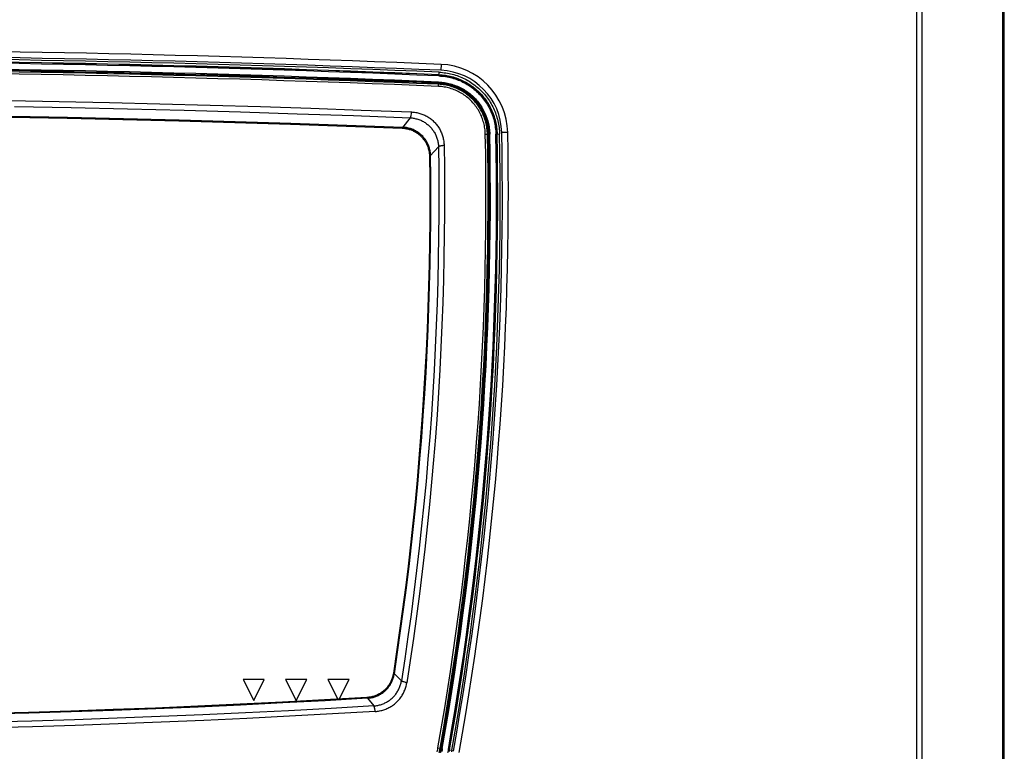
# Model space of a CAD drawing. Header units: centimetres. Extents: x 22052 to 56535, y 76485 to 78519.
# Tile 166 of 235: x 54190 to 54225, y 77747 to 77773. Entities that reach past the tile are written whole.
import ezdxf

# ---------------------------------------------------------------- set-up
doc = ezdxf.new("R2010")
doc.units = ezdxf.units.CM
doc.layers.add('$_urządzenia', color=250, linetype='Continuous')

# ---------------------------------------------------------------- blocks, each defined once
blk = doc.blocks.new('A$C92957c0b')
at = {"layer": '$_urządzenia'}
for p, q in [((279.34, -1127), (279.34, -29)), ((280.56, -30.4), (280.56, -1125.6)), ((299.63, -1125.6), (299.63, -30.4)), ((300, -1125.6), (300, -30.4)), ((70.46, -876.91), (70.5, -877.04)), ((71.54, -876.93), (70.46, -876.91)), ((71.5, -877.06), (70.5, -877.04)), ((71.54, -876.94), (71.5, -877.06)), ((71.57, -876.93), (71.54, -876.93)), ((71.73, -876.93), (71.69, -876.93)), ((71.76, -876.93), (71.73, -876.93)), ((71.8, -876.93), (71.76, -876.93)), ((71.84, -876.93), (71.8, -876.93)), ((87.17, -877.23), (87.11, -877.23)), ((87.23, -877.23), (87.17, -877.23)), ((87.28, -877.23), (87.23, -877.23)), ((87.53, -877.21), (87.52, -877.22)), ((87.81, -877.2), (87.76, -877.2)), ((87.87, -877.2), (87.81, -877.2)), ((87.93, -877.2), (87.87, -877.2)), ((92.09, -877.29), (92.03, -877.29)), ((92.15, -877.29), (92.09, -877.29)), ((92.21, -877.3), (92.15, -877.29)), ((92.53, -877.32), (92.54, -877.33)), ((92.91, -877.36), (92.86, -877.36)), ((92.97, -877.36), (92.91, -877.36)), ((93.04, -877.37), (92.97, -877.36)), ((166.68, -878.01), (166.72, -877.14)), ((167.19, -875.28), (167.13, -876.68)), ((110.12, -877.8), (110.06, -877.8)), ((110.17, -877.8), (110.12, -877.8)), ((110.23, -877.8), (110.17, -877.8)), ((110.47, -877.78), (110.46, -877.78)), ((110.76, -877.77), (110.7, -877.77)), ((110.82, -877.77), (110.76, -877.77)), ((110.88, -877.77), (110.82, -877.77)), ((115.04, -877.88), (114.98, -877.88)), ((115.1, -877.89), (115.04, -877.88)), ((115.16, -877.89), (115.1, -877.89)), ((115.47, -877.92), (115.48, -877.93)), ((115.86, -877.96), (115.8, -877.96)), ((115.92, -877.96), (115.86, -877.96)), ((115.98, -877.96), (115.92, -877.96)), ((130.7, -878.42), (130.66, -878.42)), ((130.74, -878.42), (130.7, -878.42)), ((130.96, -878.43), (130.93, -878.43)), ((132.04, -878.47), (130.96, -878.43)), ((130.96, -878.44), (131, -878.56)), ((132, -878.59), (131, -878.56)), ((132.04, -878.47), (132, -878.59)), ((137.96, -878.67), (138, -878.79)), ((139.04, -878.71), (137.96, -878.67)), ((139, -878.83), (138, -878.79)), ((139.04, -878.71), (139, -878.83)), ((139.07, -878.71), (139.04, -878.71)), ((139.22, -878.71), (139.19, -878.7)), ((139.26, -878.71), (139.22, -878.71)), ((139.3, -878.71), (139.26, -878.71)), ((139.34, -878.71), (139.3, -878.71)), ((158.69, -879.43), (158.63, -879.43)), ((158.75, -879.43), (158.69, -879.43)), ((158.8, -879.43), (158.75, -879.43)), ((159.04, -879.41), (159.03, -879.42)), ((159.33, -879.4), (159.27, -879.4)), ((159.39, -879.4), (159.33, -879.4)), ((159.45, -879.41), (159.39, -879.4)), ((163.61, -879.57), (163.55, -879.57)), ((163.67, -879.58), (163.61, -879.57)), ((163.73, -879.58), (163.67, -879.58)), ((164.05, -879.62), (164.05, -879.62)), ((164.43, -879.66), (164.37, -879.66)), ((164.49, -879.66), (164.43, -879.66)), ((164.55, -879.66), (164.49, -879.66)), ((166.58, -880.49), (166.62, -879.44)), ((159.88, -887.89), (158.13, -890.15)), ((158, -890.33), (158, -890.32)), ((158.09, -890.2), (158.05, -890.25)), ((158.13, -890.15), (158.09, -890.2)), ((182.9, -891.35), (181.5, -891.37)), ((177.62, -891.77), (178.67, -891.75)), ((180.1, -891.72), (180.97, -891.7)), ((164.65, -896.89), (166.57, -894.74)), ((164.52, -897.02), (164.53, -897.02)), ((178.37, -903.5), (178.49, -903.46)), ((178.38, -904.5), (178.5, -904.54)), ((178.5, -903.2), (178.5, -903.16)), ((178.5, -903.24), (178.5, -903.2)), ((178.5, -903.27), (178.5, -903.24)), ((178.5, -903.46), (178.5, -903.43)), ((178.5, -910.46), (178.37, -910.5)), ((178.49, -911.54), (178.37, -911.5)), ((178.49, -911.57), (178.49, -911.54)), ((178.5, -911.73), (178.5, -911.69)), ((178.5, -911.76), (178.5, -911.73)), ((178.5, -911.8), (178.5, -911.76)), ((178.5, -911.84), (178.5, -911.8)), ((178.27, -926.19), (178.27, -926.13)), ((178.27, -926.25), (178.27, -926.19)), ((178.27, -926.3), (178.27, -926.25)), ((178.29, -926.54), (178.28, -926.53)), ((178.3, -926.83), (178.3, -926.78)), ((178.3, -926.89), (178.3, -926.83)), ((178.3, -926.95), (178.3, -926.89)), ((178.09, -932.05), (178.1, -931.99)), ((178.1, -931.93), (178.1, -931.87)), ((178.1, -931.99), (178.1, -931.93)), ((178.14, -931.55), (178.13, -931.55)), ((178.17, -931.23), (178.18, -931.17)), ((178.18, -931.11), (178.18, -931.05)), ((178.18, -931.17), (178.18, -931.11)), ((177.05, -953.46), (176.93, -953.5)), ((177.06, -953.46), (177.06, -953.43)), ((177.08, -953.2), (177.09, -953.16)), ((177.08, -953.24), (177.08, -953.2)), ((176.99, -954.54), (176.87, -954.5)), ((176.51, -961.57), (176.51, -961.54)), ((171.58, -1008.46), (171.58, -1008.43)), ((170.42, -1016.54), (170.31, -1016.5)), ((170.4, -1016.76), (170.41, -1016.72)), ((170.41, -1016.72), (170.41, -1016.69)), ((170.42, -1016.57), (170.43, -1016.54)), ((170.58, -1015.46), (170.45, -1015.5)), ((156, -1018.87), (156.01, -1018.87)), ((156.11, -1018.96), (156.17, -1019.02)), ((157.82, -1020.71), (156.17, -1019.02)), ((120.5, -1020.35), (123, -1025.35)), ((125.5, -1020.35), (120.5, -1020.35)), ((123, -1025.35), (125.5, -1020.35)), ((130.5, -1020.35), (133, -1025.35)), ((135.5, -1020.35), (130.5, -1020.35)), ((133, -1025.35), (135.5, -1020.35)), ((140.5, -1020.35), (142.83, -1025)), ((145.5, -1020.35), (140.5, -1020.35)), ((143.18, -1024.98), (145.5, -1020.35)), ((158.67, -1021.02), (158.43, -1020.95)), ((149.7, -1024.61), (149.7, -1024.62)), ((151.58, -1027.46), (151.53, -1027.15)), ((151.61, -1027.58), (151.58, -1027.46)), ((166.46, -1036.45), (167.48, -1036.63)), ((168.9, -1036.88), (169.75, -1037.03))]:
    blk.add_line(p, q, dxfattribs=at)
for points in [[(71.69, -876.93), (71.67, -876.93), (71.66, -876.93), (71.64, -876.93), (71.63, -876.93), (71.61, -876.93), (71.6, -876.93), (71.59, -876.93), (71.58, -876.93), (71.57, -876.93), (71.56, -876.93), (71.56, -876.93), (71.55, -876.94), (71.55, -876.94), (71.54, -876.94), (71.54, -876.94), (71.54, -876.94)], [(87.11, -877.23), (87.05, -877.23), (87.02, -877.23)], [(87.48, -877.22), (87.47, -877.23), (87.45, -877.23), (87.44, -877.23), (87.42, -877.23), (87.4, -877.23), (87.38, -877.23), (87.36, -877.23), (87.33, -877.23), (87.31, -877.23), (87.28, -877.23)], [(87.52, -877.22), (87.51, -877.22), (87.51, -877.22), (87.5, -877.22), (87.49, -877.22), (87.48, -877.22)], [(87.76, -877.2), (87.73, -877.2), (87.71, -877.2), (87.69, -877.2), (87.66, -877.2), (87.64, -877.2), (87.62, -877.2), (87.61, -877.2), (87.59, -877.2), (87.58, -877.2), (87.56, -877.21), (87.55, -877.21), (87.54, -877.21), (87.53, -877.21), (87.53, -877.21), (87.53, -877.21)], [(88.02, -877.2), (87.99, -877.2), (87.93, -877.2)], [(92.49, -877.32), (92.48, -877.31), (92.47, -877.31), (92.45, -877.31), (92.43, -877.31), (92.41, -877.31), (92.39, -877.31), (92.37, -877.3), (92.35, -877.3), (92.32, -877.3), (92.3, -877.3), (92.27, -877.3), (92.21, -877.3)], [(92.53, -877.32), (92.53, -877.32), (92.52, -877.32), (92.51, -877.32), (92.5, -877.32), (92.49, -877.32)], [(92.86, -877.36), (92.8, -877.36), (92.77, -877.36), (92.75, -877.35), (92.72, -877.35), (92.7, -877.35), (92.68, -877.35), (92.66, -877.35), (92.64, -877.35), (92.62, -877.34), (92.6, -877.34), (92.59, -877.34), (92.57, -877.34), (92.56, -877.34), (92.55, -877.33), (92.55, -877.33), (92.54, -877.33), (92.54, -877.33)], [(166.72, -877.14), (167.11, -877.16), (167.5, -877.19), (167.89, -877.24), (168.28, -877.29), (168.67, -877.35), (169.06, -877.43), (169.44, -877.51), (169.83, -877.6), (170.21, -877.71), (170.58, -877.82), (170.96, -877.94), (171.33, -878.08), (171.69, -878.22), (172.06, -878.37), (172.42, -878.54), (172.77, -878.71), (173.12, -878.89), (173.46, -879.08), (173.8, -879.28), (174.14, -879.49), (174.47, -879.71), (174.79, -879.93), (175.11, -880.17), (175.42, -880.41), (175.72, -880.66), (176.02, -880.92), (176.31, -881.19), (176.59, -881.46), (176.86, -881.74), (177.13, -882.03), (177.39, -882.32), (177.64, -882.63), (177.89, -882.94), (178.12, -883.25), (178.35, -883.57), (178.57, -883.9), (178.78, -884.23), (178.98, -884.57), (179.17, -884.92), (179.36, -885.26), (179.53, -885.62), (179.7, -885.98), (179.85, -886.34), (180, -886.7), (180.13, -887.07), (180.26, -887.45), (180.37, -887.82), (180.48, -888.2), (180.57, -888.59), (180.66, -888.97), (180.73, -889.36), (180.8, -889.75), (180.85, -890.14), (180.9, -890.53), (180.93, -890.92), (180.96, -891.31), (180.97, -891.7)], [(110.06, -877.8), (109.99, -877.79), (109.96, -877.79)], [(110.43, -877.79), (110.41, -877.79), (110.4, -877.79), (110.38, -877.79), (110.36, -877.79), (110.34, -877.8), (110.32, -877.8), (110.3, -877.8), (110.28, -877.8), (110.25, -877.8), (110.23, -877.8)], [(110.46, -877.78), (110.46, -877.79), (110.45, -877.79), (110.45, -877.79), (110.44, -877.79), (110.43, -877.79)], [(110.7, -877.77), (110.68, -877.77), (110.65, -877.77), (110.63, -877.77), (110.61, -877.77), (110.59, -877.77), (110.57, -877.77), (110.55, -877.77), (110.53, -877.77), (110.52, -877.77), (110.51, -877.77), (110.5, -877.77), (110.49, -877.77), (110.48, -877.78), (110.47, -877.78), (110.47, -877.78)], [(110.97, -877.77), (110.94, -877.77), (110.88, -877.77)], [(115.44, -877.91), (115.43, -877.91), (115.41, -877.91), (115.39, -877.91), (115.38, -877.9), (115.36, -877.9), (115.34, -877.9), (115.31, -877.9), (115.29, -877.9), (115.27, -877.9), (115.24, -877.89), (115.21, -877.89), (115.16, -877.89)], [(115.47, -877.92), (115.47, -877.92), (115.47, -877.92), (115.46, -877.92), (115.45, -877.91), (115.44, -877.91)], [(115.8, -877.96), (115.74, -877.95), (115.72, -877.95), (115.69, -877.95), (115.67, -877.95), (115.64, -877.95), (115.62, -877.95), (115.6, -877.94), (115.58, -877.94), (115.56, -877.94), (115.55, -877.94), (115.53, -877.94), (115.52, -877.93), (115.51, -877.93), (115.5, -877.93), (115.49, -877.93), (115.49, -877.93), (115.48, -877.93)], [(130.79, -878.42), (130.77, -878.42), (130.74, -878.42)], [(130.96, -878.44), (130.96, -878.44), (130.96, -878.44), (130.95, -878.44), (130.95, -878.44), (130.94, -878.44), (130.94, -878.43), (130.93, -878.43), (130.92, -878.43), (130.91, -878.43), (130.9, -878.43), (130.89, -878.43), (130.87, -878.43), (130.86, -878.43), (130.84, -878.42), (130.83, -878.42), (130.79, -878.42)], [(139.19, -878.7), (139.17, -878.7), (139.16, -878.7), (139.14, -878.71), (139.13, -878.71), (139.12, -878.71), (139.1, -878.71), (139.09, -878.71), (139.08, -878.71), (139.07, -878.71), (139.06, -878.71), (139.06, -878.71), (139.05, -878.71), (139.05, -878.71), (139.04, -878.71), (139.04, -878.71), (139.04, -878.71)], [(158.63, -879.43), (158.57, -879.42), (158.54, -879.42)], [(159, -879.42), (158.98, -879.42), (158.97, -879.43), (158.95, -879.43), (158.94, -879.43), (158.92, -879.43), (158.9, -879.43), (158.87, -879.43), (158.85, -879.43), (158.83, -879.43), (158.8, -879.43)], [(159.03, -879.42), (159.03, -879.42), (159.02, -879.42), (159.02, -879.42), (159.01, -879.42), (159, -879.42)], [(159.27, -879.4), (159.25, -879.4), (159.22, -879.4), (159.2, -879.4), (159.18, -879.4), (159.16, -879.4), (159.14, -879.4), (159.12, -879.4), (159.11, -879.4), (159.09, -879.41), (159.08, -879.41), (159.07, -879.41), (159.06, -879.41), (159.05, -879.41), (159.04, -879.41), (159.04, -879.41)], [(159.54, -879.41), (159.51, -879.41), (159.45, -879.41)], [(164.01, -879.61), (164, -879.6), (163.98, -879.6), (163.97, -879.6), (163.95, -879.6), (163.93, -879.6), (163.91, -879.59), (163.89, -879.59), (163.86, -879.59), (163.84, -879.59), (163.81, -879.59), (163.78, -879.58), (163.73, -879.58)], [(164.05, -879.62), (164.04, -879.61), (164.04, -879.61), (164.03, -879.61), (164.02, -879.61), (164.01, -879.61)], [(164.37, -879.66), (164.32, -879.65), (164.29, -879.65), (164.26, -879.65), (164.24, -879.65), (164.21, -879.64), (164.19, -879.64), (164.17, -879.64), (164.15, -879.64), (164.13, -879.64), (164.12, -879.63), (164.1, -879.63), (164.09, -879.63), (164.08, -879.63), (164.07, -879.63), (164.06, -879.62), (164.06, -879.62), (164.05, -879.62)], [(166.61, -879.69), (166.96, -879.71), (167.3, -879.74), (167.65, -879.78), (167.99, -879.83), (168.32, -879.88), (168.66, -879.95), (168.99, -880.03), (169.33, -880.11), (169.66, -880.21), (169.98, -880.31), (170.31, -880.42), (170.63, -880.55), (170.94, -880.68), (171.26, -880.81), (171.57, -880.96), (171.87, -881.12), (172.17, -881.28), (172.47, -881.46), (172.76, -881.64), (173.04, -881.83), (173.32, -882.02), (173.6, -882.23), (173.87, -882.44), (174.13, -882.66), (174.39, -882.89), (174.64, -883.12), (174.88, -883.36), (175.12, -883.61), (175.35, -883.87), (175.57, -884.13), (175.79, -884.39), (175.99, -884.67), (176.2, -884.94), (176.39, -885.23), (176.57, -885.52), (176.75, -885.81), (176.92, -886.11), (177.08, -886.41), (177.23, -886.72), (177.37, -887.03), (177.5, -887.35), (177.63, -887.67), (177.75, -887.99), (177.85, -888.31), (177.95, -888.64), (178.04, -888.98), (178.12, -889.32), (178.19, -889.66), (178.25, -890), (178.31, -890.35), (178.35, -890.7), (178.38, -891.05), (178.4, -891.4), (178.42, -891.75)], [(178.36, -891.75), (178.35, -891.39), (178.32, -891.03), (178.29, -890.67), (178.24, -890.31), (178.19, -889.95), (178.12, -889.59), (178.05, -889.24), (177.96, -888.89), (177.86, -888.54), (177.75, -888.19), (177.64, -887.85), (177.51, -887.51), (177.37, -887.17), (177.22, -886.84), (177.06, -886.51), (176.9, -886.19), (176.72, -885.87), (176.53, -885.56), (176.34, -885.26), (176.13, -884.96), (175.92, -884.66), (175.7, -884.38), (175.47, -884.09), (175.23, -883.82), (174.99, -883.55), (174.73, -883.29), (174.47, -883.04), (174.2, -882.8), (173.93, -882.56), (173.64, -882.34), (173.35, -882.12), (173.06, -881.91), (172.76, -881.71), (172.45, -881.51), (172.14, -881.33), (171.82, -881.16), (171.49, -880.99), (171.17, -880.84), (170.83, -880.69), (170.5, -880.56), (170.16, -880.43), (169.81, -880.32), (169.47, -880.21), (169.12, -880.12), (168.76, -880.03), (168.41, -879.96), (168.05, -879.9), (167.69, -879.84), (167.33, -879.8), (166.97, -879.77), (166.61, -879.75)], [(166.62, -879.44), (166.97, -879.46), (167.33, -879.49), (167.68, -879.53), (168.02, -879.58), (168.37, -879.64), (168.71, -879.71), (169.05, -879.78), (169.39, -879.87), (169.73, -879.97), (170.06, -880.07), (170.39, -880.19), (170.72, -880.31), (171.04, -880.45), (171.36, -880.59), (171.68, -880.74), (171.99, -880.9), (172.29, -881.07), (172.6, -881.24), (172.89, -881.43), (173.19, -881.62), (173.47, -881.82), (173.75, -882.03), (174.03, -882.25), (174.29, -882.47), (174.56, -882.7), (174.81, -882.94), (175.06, -883.19), (175.3, -883.44), (175.54, -883.7), (175.76, -883.97), (175.98, -884.24), (176.2, -884.52), (176.4, -884.8), (176.6, -885.09), (176.78, -885.38), (176.96, -885.68), (177.14, -885.99), (177.3, -886.3), (177.45, -886.61), (177.6, -886.93), (177.74, -887.25), (177.86, -887.58), (177.98, -887.91), (178.09, -888.24), (178.19, -888.58), (178.28, -888.92), (178.37, -889.26), (178.44, -889.61), (178.5, -889.96), (178.55, -890.32), (178.6, -890.67), (178.63, -891.03), (178.65, -891.39), (178.67, -891.75)], [(166.68, -878.01), (167.07, -878.03), (167.46, -878.06), (167.85, -878.1), (168.23, -878.16), (168.62, -878.22), (169, -878.3), (169.38, -878.38), (169.76, -878.48), (170.14, -878.59), (170.51, -878.71), (170.88, -878.84), (171.25, -878.97), (171.61, -879.12), (171.97, -879.28), (172.32, -879.45), (172.67, -879.63), (173.01, -879.82), (173.35, -880.02), (173.68, -880.22), (174.01, -880.44), (174.33, -880.67), (174.64, -880.9), (174.95, -881.14), (175.25, -881.4), (175.54, -881.66), (175.83, -881.92), (176.11, -882.2), (176.38, -882.48), (176.64, -882.77), (176.89, -883.07), (177.14, -883.38), (177.37, -883.69), (177.6, -884.01), (177.82, -884.33), (178.03, -884.66), (178.23, -885), (178.42, -885.34), (178.6, -885.69), (178.77, -886.04), (178.94, -886.4), (179.09, -886.76), (179.23, -887.12), (179.36, -887.49), (179.48, -887.86), (179.59, -888.24), (179.69, -888.62), (179.78, -889), (179.86, -889.38), (179.93, -889.77), (179.98, -890.16), (180.03, -890.55), (180.07, -890.93), (180.09, -891.33), (180.1, -891.72)], [(166.69, -877.72), (167.07, -877.74), (167.45, -877.77), (167.82, -877.81), (168.2, -877.86), (168.57, -877.92), (168.94, -877.99), (169.31, -878.07), (169.68, -878.16), (170.05, -878.26), (170.41, -878.37), (170.77, -878.49), (171.13, -878.62), (171.48, -878.76), (171.83, -878.9), (172.17, -879.06), (172.51, -879.22), (172.85, -879.4), (173.18, -879.58), (173.51, -879.77), (173.83, -879.97), (174.14, -880.18), (174.45, -880.4), (174.76, -880.62), (175.06, -880.86), (175.35, -881.1), (175.63, -881.35), (175.91, -881.6), (176.18, -881.87), (176.45, -882.14), (176.71, -882.42), (176.96, -882.7), (177.2, -882.99), (177.43, -883.29), (177.66, -883.59), (177.88, -883.9), (178.09, -884.21), (178.29, -884.53), (178.48, -884.86), (178.67, -885.19), (178.84, -885.53), (179.01, -885.87), (179.17, -886.21), (179.32, -886.56), (179.46, -886.91), (179.59, -887.27), (179.71, -887.62), (179.82, -887.99), (179.92, -888.35), (180.01, -888.72), (180.1, -889.09), (180.17, -889.46), (180.23, -889.83), (180.28, -890.21), (180.33, -890.58), (180.36, -890.96), (180.38, -891.34), (180.39, -891.71)], [(166.69, -877.76), (167.09, -877.78), (167.48, -877.81), (167.88, -877.86), (168.27, -877.91), (168.66, -877.98), (169.05, -878.05), (169.44, -878.14), (169.83, -878.24), (170.21, -878.35), (170.59, -878.47), (170.97, -878.6), (171.34, -878.74), (171.71, -878.89), (172.07, -879.06), (172.43, -879.23), (172.79, -879.41), (173.14, -879.6), (173.48, -879.8), (173.82, -880.01), (174.15, -880.23), (174.48, -880.46), (174.79, -880.7), (175.11, -880.95), (175.41, -881.21), (175.71, -881.47), (176, -881.74), (176.28, -882.02), (176.56, -882.31), (176.83, -882.61), (177.08, -882.91), (177.33, -883.22), (177.57, -883.54), (177.81, -883.87), (178.03, -884.2), (178.24, -884.53), (178.45, -884.88), (178.64, -885.22), (178.83, -885.58), (179, -885.93), (179.17, -886.3), (179.32, -886.66), (179.46, -887.04), (179.6, -887.41), (179.72, -887.79), (179.83, -888.17), (179.93, -888.56), (180.03, -888.94), (180.11, -889.34), (180.17, -889.73), (180.23, -890.12), (180.28, -890.52), (180.32, -890.92), (180.34, -891.31), (180.35, -891.71)], [(177.62, -891.77), (177.61, -891.43), (177.59, -891.09), (177.55, -890.75), (177.51, -890.41), (177.46, -890.07), (177.4, -889.74), (177.33, -889.4), (177.24, -889.07), (177.15, -888.75), (177.05, -888.42), (176.94, -888.1), (176.82, -887.78), (176.69, -887.46), (176.55, -887.15), (176.4, -886.85), (176.25, -886.54), (176.08, -886.25), (175.91, -885.95), (175.72, -885.67), (175.53, -885.39), (175.33, -885.11), (175.13, -884.84), (174.91, -884.58), (174.69, -884.32), (174.46, -884.07), (174.22, -883.82), (173.97, -883.59), (173.72, -883.36), (173.46, -883.14), (173.2, -882.92), (172.93, -882.72), (172.65, -882.52), (172.37, -882.33), (172.08, -882.15), (171.78, -881.98), (171.48, -881.81), (171.18, -881.66), (170.87, -881.51), (170.56, -881.38), (170.24, -881.25), (169.93, -881.13), (169.6, -881.02), (169.28, -880.92), (168.95, -880.84), (168.61, -880.76), (168.28, -880.69), (167.94, -880.63), (167.6, -880.58), (167.26, -880.54), (166.92, -880.51), (166.58, -880.49)], [(178.12, -891.76), (178.11, -891.4), (178.08, -891.05), (178.05, -890.69), (178.01, -890.34), (177.95, -889.99), (177.89, -889.64), (177.81, -889.29), (177.73, -888.95), (177.63, -888.6), (177.53, -888.27), (177.41, -887.93), (177.29, -887.6), (177.15, -887.27), (177.01, -886.94), (176.85, -886.62), (176.69, -886.31), (176.51, -886), (176.33, -885.69), (176.14, -885.39), (175.94, -885.1), (175.73, -884.81), (175.52, -884.53), (175.29, -884.25), (175.06, -883.99), (174.82, -883.72), (174.57, -883.47), (174.31, -883.22), (174.05, -882.99), (173.78, -882.75), (173.5, -882.53), (173.22, -882.32), (172.93, -882.11), (172.64, -881.91), (172.34, -881.72), (172.03, -881.54), (171.72, -881.37), (171.4, -881.21), (171.08, -881.06), (170.75, -880.92), (170.42, -880.78), (170.09, -880.66), (169.75, -880.55), (169.41, -880.44), (169.07, -880.35), (168.72, -880.27), (168.37, -880.2), (168.02, -880.13), (167.67, -880.08), (167.31, -880.04), (166.95, -880.01), (166.6, -879.99)], [(65.29, -883.83), (77.16, -884.04), (89.02, -884.29), (100.89, -884.57), (112.76, -884.89), (124.62, -885.24), (136.49, -885.63), (148.35, -886.05), (160.21, -886.51)], [(66.63, -885.25), (79.95, -885.49), (93.28, -885.78), (106.6, -886.12), (119.92, -886.49), (133.24, -886.91), (146.56, -887.38), (159.88, -887.89)], [(160.21, -886.51), (160.2, -886.57), (160.19, -886.62), (160.17, -886.68), (160.16, -886.75), (160.15, -886.81), (160.13, -886.88), (160.12, -886.95), (160.07, -887.24)], [(160.21, -886.51), (160.46, -886.52), (160.71, -886.55), (160.96, -886.57), (161.21, -886.61), (161.46, -886.66), (161.71, -886.71), (161.96, -886.77), (162.2, -886.84), (162.44, -886.92), (162.68, -887), (162.91, -887.09), (163.14, -887.19), (163.37, -887.3), (163.6, -887.41), (163.82, -887.53), (164.04, -887.66), (164.25, -887.79), (164.46, -887.93), (164.66, -888.08), (164.86, -888.24), (165.06, -888.4), (165.25, -888.56), (165.43, -888.73), (165.61, -888.91), (165.79, -889.09), (165.96, -889.28), (166.12, -889.48), (166.27, -889.68), (166.42, -889.88), (166.56, -890.09), (166.7, -890.3), (166.83, -890.52), (166.95, -890.74), (167.07, -890.96), (167.17, -891.19), (167.27, -891.42), (167.37, -891.65), (167.45, -891.89), (167.53, -892.13), (167.6, -892.37), (167.67, -892.62), (167.72, -892.86), (167.77, -893.11), (167.81, -893.36), (167.84, -893.61), (167.87, -893.86), (167.88, -894.11), (167.89, -894.37)], [(65.91, -887.53), (79.09, -887.77), (92.27, -888.05), (105.45, -888.38), (118.63, -888.75), (131.8, -889.16), (144.98, -889.61), (158.15, -890.11)], [(65.85, -887.73), (79.02, -887.97), (92.19, -888.25), (105.35, -888.58), (118.52, -888.95), (131.68, -889.36), (144.84, -889.82), (158, -890.32)], [(65.85, -887.75), (79.02, -887.98), (92.18, -888.27), (105.35, -888.59), (118.52, -888.96), (131.68, -889.37), (144.84, -889.83), (158, -890.33)], [(160.07, -887.24), (160.06, -887.31), (160.04, -887.38), (160.03, -887.45), (160.02, -887.51), (160, -887.57), (159.99, -887.63), (159.97, -887.68), (159.96, -887.73), (159.94, -887.77), (159.93, -887.81), (159.91, -887.84), (159.89, -887.87), (159.88, -887.89)], [(159.88, -887.89), (160.11, -887.9), (160.34, -887.93), (160.58, -887.96), (160.81, -887.99), (161.04, -888.04), (161.27, -888.09), (161.49, -888.15), (161.72, -888.22), (161.94, -888.29), (162.16, -888.37), (162.38, -888.46), (162.59, -888.56), (162.8, -888.67), (163.01, -888.78), (163.21, -888.9), (163.41, -889.02), (163.6, -889.15), (163.79, -889.29), (163.98, -889.43), (164.16, -889.58), (164.33, -889.74), (164.5, -889.9), (164.67, -890.07), (164.82, -890.24), (164.98, -890.42), (165.12, -890.61), (165.26, -890.79), (165.4, -890.99), (165.52, -891.18), (165.64, -891.39), (165.76, -891.59), (165.86, -891.8), (165.96, -892.01), (166.06, -892.23), (166.14, -892.45), (166.22, -892.67), (166.29, -892.89), (166.35, -893.12), (166.4, -893.35), (166.45, -893.58), (166.49, -893.81), (166.52, -894.04), (166.55, -894.27), (166.56, -894.51), (166.57, -894.74)], [(158.05, -890.25), (158.04, -890.26), (158.03, -890.28), (158.02, -890.29), (158.01, -890.3), (158.01, -890.31), (158.01, -890.31), (158, -890.32)], [(164.53, -897.02), (164.53, -896.79), (164.51, -896.56), (164.49, -896.33), (164.46, -896.1), (164.42, -895.88), (164.38, -895.65), (164.32, -895.43), (164.26, -895.2), (164.19, -894.98), (164.12, -894.77), (164.04, -894.55), (163.95, -894.34), (163.85, -894.14), (163.75, -893.93), (163.64, -893.73), (163.52, -893.54), (163.4, -893.34), (163.26, -893.15), (163.13, -892.97), (162.99, -892.79), (162.84, -892.62), (162.68, -892.45), (162.52, -892.28), (162.36, -892.12), (162.19, -891.97), (162.01, -891.82), (161.83, -891.68), (161.65, -891.55), (161.46, -891.42), (161.26, -891.3), (161.06, -891.18), (160.86, -891.07), (160.66, -890.97), (160.45, -890.88), (160.24, -890.79), (160.03, -890.71), (159.81, -890.63), (159.59, -890.57), (159.36, -890.51), (159.14, -890.46), (158.91, -890.41), (158.69, -890.38), (158.46, -890.35), (158.23, -890.33), (158, -890.32)], [(158, -890.33), (158.22, -890.34), (158.43, -890.36), (158.64, -890.38), (158.85, -890.42), (159.07, -890.45), (159.28, -890.5), (159.48, -890.55), (159.69, -890.61), (159.9, -890.68), (160.1, -890.75), (160.3, -890.82), (160.49, -890.91), (160.69, -891), (160.88, -891.09), (161.07, -891.2), (161.25, -891.31), (161.44, -891.42), (161.61, -891.54), (161.79, -891.67), (161.96, -891.8), (162.13, -891.93), (162.29, -892.08), (162.44, -892.22), (162.6, -892.37), (162.74, -892.53), (162.88, -892.69), (163.02, -892.85), (163.15, -893.02), (163.28, -893.2), (163.4, -893.37), (163.52, -893.56), (163.63, -893.74), (163.73, -893.93), (163.83, -894.12), (163.92, -894.31), (164, -894.51), (164.08, -894.71), (164.16, -894.91), (164.22, -895.11), (164.28, -895.32), (164.34, -895.53), (164.38, -895.74), (164.42, -895.95), (164.46, -896.16), (164.48, -896.38), (164.5, -896.59), (164.52, -896.8), (164.52, -897.02)], [(164.7, -896.84), (164.7, -896.61), (164.68, -896.38), (164.66, -896.15), (164.63, -895.92), (164.59, -895.69), (164.54, -895.47), (164.49, -895.24), (164.43, -895.02), (164.36, -894.8), (164.29, -894.58), (164.2, -894.37), (164.11, -894.16), (164.02, -893.95), (163.91, -893.74), (163.8, -893.54), (163.69, -893.34), (163.56, -893.15), (163.43, -892.96), (163.29, -892.78), (163.15, -892.6), (163, -892.42), (162.85, -892.25), (162.69, -892.09), (162.52, -891.93), (162.35, -891.78), (162.17, -891.63), (161.99, -891.49), (161.81, -891.35), (161.62, -891.22), (161.42, -891.1), (161.22, -890.98), (161.02, -890.87), (160.81, -890.77), (160.6, -890.68), (160.39, -890.59), (160.18, -890.51), (159.96, -890.43), (159.74, -890.37), (159.52, -890.31), (159.29, -890.26), (159.07, -890.21), (158.84, -890.18), (158.61, -890.15), (158.38, -890.13), (158.15, -890.11)], [(166.57, -894.74), (166.64, -900.01), (166.67, -905.28), (166.66, -910.55), (166.62, -915.81), (166.54, -921.08), (166.42, -926.35), (166.26, -931.61), (166.07, -936.87), (165.83, -942.14), (165.56, -947.4), (165.25, -952.66), (164.91, -957.91), (164.52, -963.17), (164.1, -968.42), (163.64, -973.66), (163.15, -978.91), (162.61, -984.15), (162.04, -989.39), (161.43, -994.62), (160.78, -999.85), (160.1, -1005.07), (159.38, -1010.29), (158.62, -1015.5), (157.82, -1020.71)], [(167.89, -894.37), (167.96, -899.67), (168, -904.97), (167.99, -910.27), (167.95, -915.57), (167.87, -920.87), (167.75, -926.17), (167.59, -931.47), (167.4, -936.77), (167.16, -942.07), (166.89, -947.36), (166.58, -952.66), (166.23, -957.95), (165.85, -963.24), (165.42, -968.52), (164.96, -973.8), (164.46, -979.08), (163.92, -984.36), (163.35, -989.63), (162.73, -994.89), (162.08, -1000.16), (161.39, -1005.41), (160.66, -1010.66), (159.9, -1015.91), (159.09, -1021.15)], [(167.14, -894.53), (167.08, -894.55), (167.02, -894.56), (166.96, -894.57), (166.9, -894.59), (166.85, -894.6), (166.8, -894.62), (166.76, -894.63), (166.72, -894.65), (166.69, -894.66), (166.66, -894.68), (166.63, -894.69), (166.61, -894.71), (166.59, -894.73), (166.57, -894.74)], [(167.45, -894.47), (167.27, -894.51), (167.14, -894.53)], [(167.89, -894.37), (167.84, -894.38), (167.79, -894.39), (167.74, -894.41), (167.69, -894.42), (167.63, -894.43), (167.57, -894.44), (167.52, -894.46), (167.45, -894.47)], [(164.52, -897.02), (164.57, -902.11), (164.59, -907.21), (164.57, -912.3), (164.52, -917.4), (164.43, -922.49), (164.31, -927.59), (164.14, -932.68), (163.95, -937.77), (163.72, -942.86), (163.45, -947.95), (163.15, -953.04), (162.81, -958.12), (162.44, -963.2), (162.03, -968.28), (161.59, -973.36), (161.11, -978.43), (160.59, -983.5), (160.04, -988.56), (159.46, -993.63), (158.84, -998.68), (158.18, -1003.74), (157.49, -1008.79), (156.76, -1013.83), (156, -1018.87)], [(156.01, -1018.87), (156.78, -1013.83), (157.5, -1008.79), (158.19, -1003.74), (158.85, -998.69), (159.47, -993.63), (160.05, -988.57), (160.6, -983.5), (161.12, -978.43), (161.6, -973.36), (162.04, -968.28), (162.45, -963.2), (162.82, -958.12), (163.16, -953.04), (163.46, -947.95), (163.73, -942.86), (163.96, -937.77), (164.16, -932.68), (164.32, -927.59), (164.44, -922.49), (164.53, -917.4), (164.59, -912.3), (164.6, -907.21), (164.59, -902.11), (164.53, -897.02)], [(156.17, -1019.02), (156.93, -1013.96), (157.66, -1008.91), (158.35, -1003.85), (159.01, -998.78), (159.63, -993.71), (160.22, -988.63), (160.77, -983.55), (161.29, -978.47), (161.77, -973.38), (162.21, -968.29), (162.62, -963.2), (163, -958.1), (163.34, -953.01), (163.64, -947.91), (163.9, -942.8), (164.14, -937.7), (164.33, -932.59), (164.49, -927.49), (164.62, -922.38), (164.71, -917.27), (164.76, -912.16), (164.78, -907.05), (164.76, -901.94), (164.7, -896.84)], [(164.53, -897.02), (164.54, -897.01), (164.54, -897.01), (164.55, -897.01), (164.55, -897), (164.57, -896.99), (164.58, -896.97), (164.59, -896.96), (164.61, -896.94), (164.65, -896.89)], [(178.49, -903.46), (178.49, -903.46), (178.49, -903.46), (178.49, -903.45), (178.49, -903.45), (178.5, -903.44), (178.5, -903.44), (178.5, -903.43), (178.5, -903.42), (178.5, -903.41), (178.5, -903.4), (178.5, -903.39), (178.5, -903.37), (178.5, -903.36), (178.5, -903.34), (178.5, -903.33), (178.5, -903.31), (178.5, -903.27)], [(178.5, -911.69), (178.5, -911.67), (178.5, -911.66), (178.5, -911.64), (178.5, -911.63), (178.5, -911.61), (178.49, -911.6), (178.49, -911.59), (178.49, -911.58), (178.49, -911.57), (178.49, -911.56), (178.49, -911.56), (178.49, -911.55), (178.49, -911.55), (178.49, -911.54), (178.49, -911.54), (178.49, -911.54)], [(178.27, -926.13), (178.27, -926.07), (178.27, -926.04)], [(178.28, -926.5), (178.28, -926.48), (178.27, -926.47), (178.27, -926.45), (178.27, -926.44), (178.27, -926.42), (178.27, -926.4), (178.27, -926.37), (178.27, -926.35), (178.27, -926.33), (178.27, -926.3)], [(178.28, -926.53), (178.28, -926.53), (178.28, -926.52), (178.28, -926.52), (178.28, -926.51), (178.28, -926.5)], [(178.3, -926.78), (178.3, -926.75), (178.3, -926.72), (178.3, -926.7), (178.3, -926.68), (178.3, -926.66), (178.3, -926.64), (178.3, -926.62), (178.3, -926.61), (178.3, -926.59), (178.29, -926.58), (178.29, -926.57), (178.29, -926.56), (178.29, -926.55), (178.29, -926.54), (178.29, -926.54)], [(178.3, -927.04), (178.3, -927.01), (178.3, -926.95)], [(178.1, -931.87), (178.11, -931.82), (178.11, -931.79), (178.11, -931.76), (178.11, -931.74), (178.11, -931.71), (178.11, -931.69), (178.12, -931.67), (178.12, -931.65), (178.12, -931.63), (178.12, -931.62), (178.12, -931.6), (178.13, -931.59), (178.13, -931.58), (178.13, -931.57), (178.13, -931.56), (178.13, -931.56), (178.13, -931.55)], [(178.14, -931.55), (178.14, -931.54), (178.14, -931.54), (178.15, -931.53), (178.15, -931.52), (178.15, -931.51)], [(178.15, -931.51), (178.15, -931.5), (178.15, -931.48), (178.15, -931.47), (178.16, -931.45), (178.16, -931.43), (178.16, -931.41), (178.16, -931.39), (178.16, -931.36), (178.17, -931.34), (178.17, -931.31), (178.17, -931.28), (178.17, -931.23)], [(177.05, -953.46), (177.05, -953.46), (177.05, -953.46), (177.06, -953.45), (177.06, -953.45), (177.06, -953.44), (177.06, -953.44), (177.06, -953.43), (177.06, -953.42), (177.06, -953.41), (177.07, -953.4), (177.07, -953.39), (177.07, -953.37), (177.07, -953.36), (177.07, -953.34), (177.07, -953.33), (177.08, -953.29)], [(177.08, -953.29), (177.08, -953.27), (177.08, -953.24)], [(170.39, -1016.84), (170.39, -1016.82), (170.4, -1016.8), (170.4, -1016.76)], [(170.41, -1016.69), (170.41, -1016.67), (170.41, -1016.66), (170.42, -1016.64), (170.42, -1016.63), (170.42, -1016.61), (170.42, -1016.6), (170.42, -1016.59), (170.42, -1016.58), (170.42, -1016.57), (170.42, -1016.56), (170.42, -1016.56), (170.42, -1016.55), (170.42, -1016.54), (170.42, -1016.54), (170.42, -1016.54), (170.42, -1016.54)], [(156, -1018.87), (155.97, -1019.08), (155.92, -1019.3), (155.87, -1019.51), (155.81, -1019.72), (155.75, -1019.93), (155.68, -1020.14), (155.6, -1020.34), (155.51, -1020.55), (155.42, -1020.75), (155.33, -1020.94), (155.22, -1021.13), (155.11, -1021.32), (155, -1021.51), (154.87, -1021.69), (154.75, -1021.87), (154.61, -1022.05), (154.47, -1022.22), (154.33, -1022.38), (154.18, -1022.54), (154.02, -1022.7), (153.86, -1022.85), (153.7, -1022.99), (153.53, -1023.13), (153.36, -1023.27), (153.18, -1023.4), (153, -1023.52), (152.81, -1023.64), (152.62, -1023.75), (152.43, -1023.85), (152.23, -1023.95), (152.03, -1024.04), (151.83, -1024.13), (151.63, -1024.2), (151.42, -1024.28), (151.21, -1024.34), (151, -1024.4), (150.78, -1024.45), (150.57, -1024.5), (150.35, -1024.53), (150.14, -1024.57), (149.92, -1024.59), (149.7, -1024.61)], [(149.7, -1024.62), (149.92, -1024.6), (150.14, -1024.58), (150.36, -1024.55), (150.57, -1024.51), (150.79, -1024.46), (151, -1024.41), (151.21, -1024.35), (151.42, -1024.29), (151.63, -1024.22), (151.84, -1024.14), (152.04, -1024.05), (152.24, -1023.96), (152.43, -1023.86), (152.63, -1023.76), (152.82, -1023.65), (153, -1023.53), (153.19, -1023.4), (153.36, -1023.28), (153.54, -1023.14), (153.71, -1023), (153.87, -1022.86), (154.03, -1022.71), (154.19, -1022.55), (154.34, -1022.39), (154.48, -1022.23), (154.62, -1022.06), (154.75, -1021.88), (154.88, -1021.7), (155.01, -1021.52), (155.12, -1021.33), (155.23, -1021.14), (155.34, -1020.95), (155.43, -1020.75), (155.52, -1020.55), (155.61, -1020.35), (155.69, -1020.14), (155.76, -1019.94), (155.82, -1019.73), (155.88, -1019.51), (155.93, -1019.3), (155.98, -1019.09), (156.01, -1018.87)], [(149.83, -1024.78), (150.05, -1024.77), (150.27, -1024.74), (150.49, -1024.71), (150.71, -1024.67), (150.92, -1024.63), (151.14, -1024.58), (151.35, -1024.52), (151.56, -1024.45), (151.77, -1024.38), (151.97, -1024.3), (152.18, -1024.21), (152.38, -1024.12), (152.57, -1024.02), (152.77, -1023.92), (152.96, -1023.81), (153.14, -1023.69), (153.33, -1023.57), (153.51, -1023.44), (153.68, -1023.3), (153.85, -1023.16), (154.02, -1023.02), (154.18, -1022.86), (154.33, -1022.71), (154.48, -1022.55), (154.63, -1022.38), (154.77, -1022.21), (154.9, -1022.04), (155.03, -1021.86), (155.15, -1021.67), (155.27, -1021.49), (155.38, -1021.3), (155.49, -1021.1), (155.58, -1020.9), (155.67, -1020.7), (155.76, -1020.5), (155.84, -1020.29), (155.91, -1020.09), (155.97, -1019.88), (156.03, -1019.66), (156.08, -1019.45), (156.13, -1019.23), (156.17, -1019.02)], [(156.01, -1018.87), (156.02, -1018.87), (156.02, -1018.88), (156.03, -1018.89), (156.05, -1018.9), (156.06, -1018.91), (156.08, -1018.93), (156.11, -1018.96)], [(151.35, -1026.59), (151.58, -1026.57), (151.8, -1026.55), (152.02, -1026.51), (152.24, -1026.47), (152.46, -1026.43), (152.68, -1026.38), (152.9, -1026.32), (153.11, -1026.25), (153.33, -1026.18), (153.54, -1026.09), (153.74, -1026.01), (153.95, -1025.91), (154.15, -1025.81), (154.35, -1025.71), (154.54, -1025.59), (154.73, -1025.47), (154.92, -1025.35), (155.1, -1025.21), (155.28, -1025.08), (155.45, -1024.93), (155.62, -1024.78), (155.79, -1024.63), (155.95, -1024.47), (156.1, -1024.31), (156.25, -1024.14), (156.39, -1023.96), (156.53, -1023.79), (156.66, -1023.6), (156.78, -1023.42), (156.9, -1023.22), (157.02, -1023.03), (157.12, -1022.83), (157.22, -1022.63), (157.32, -1022.43), (157.4, -1022.22), (157.48, -1022.01), (157.56, -1021.8), (157.62, -1021.58), (157.68, -1021.37), (157.74, -1021.15), (157.78, -1020.93), (157.82, -1020.71)], [(151.68, -1027.9), (151.93, -1027.88), (152.19, -1027.85), (152.44, -1027.81), (152.7, -1027.77), (152.95, -1027.71), (153.2, -1027.65), (153.45, -1027.59), (153.7, -1027.51), (153.94, -1027.42), (154.18, -1027.33), (154.42, -1027.23), (154.65, -1027.12), (154.88, -1027.01), (155.11, -1026.88), (155.33, -1026.75), (155.55, -1026.62), (155.76, -1026.47), (155.97, -1026.32), (156.18, -1026.17), (156.38, -1026), (156.57, -1025.83), (156.76, -1025.65), (156.94, -1025.47), (157.12, -1025.28), (157.29, -1025.09), (157.45, -1024.89), (157.61, -1024.68), (157.76, -1024.47), (157.9, -1024.26), (158.04, -1024.04), (158.17, -1023.82), (158.29, -1023.59), (158.41, -1023.36), (158.52, -1023.12), (158.62, -1022.89), (158.71, -1022.64), (158.79, -1022.4), (158.87, -1022.15), (158.94, -1021.91), (159, -1021.66), (159.05, -1021.4), (159.09, -1021.15)], [(158.43, -1020.95), (158.36, -1020.93), (158.31, -1020.91), (158.25, -1020.9), (158.19, -1020.88), (158.14, -1020.86), (158.09, -1020.84), (158.05, -1020.83), (158, -1020.81), (157.97, -1020.8), (157.93, -1020.78), (157.9, -1020.76), (157.88, -1020.75), (157.85, -1020.73), (157.84, -1020.72), (157.82, -1020.71)], [(159.09, -1021.15), (159.05, -1021.14), (159, -1021.12), (158.95, -1021.1), (158.89, -1021.09), (158.84, -1021.07), (158.78, -1021.05), (158.67, -1021.02)], [(149.83, -1024.78), (139.86, -1025.36), (129.88, -1025.9), (119.89, -1026.4), (109.91, -1026.86), (99.92, -1027.28), (89.94, -1027.66), (79.95, -1028), (69.96, -1028.3), (59.96, -1028.56)], [(149.7, -1024.61), (139.73, -1025.18), (129.76, -1025.72), (119.79, -1026.22), (109.81, -1026.68), (99.83, -1027.1), (89.86, -1027.48), (79.87, -1027.82), (69.89, -1028.12), (59.91, -1028.38)], [(149.7, -1024.62), (139.73, -1025.2), (129.76, -1025.74), (119.79, -1026.23), (109.81, -1026.69), (99.84, -1027.11), (89.86, -1027.49), (79.88, -1027.83), (69.89, -1028.13), (59.91, -1028.39)], [(149.7, -1024.62), (149.7, -1024.62), (149.71, -1024.63), (149.72, -1024.64), (149.73, -1024.65), (149.74, -1024.67), (149.76, -1024.69), (149.78, -1024.72), (149.81, -1024.75), (151.35, -1026.59)], [(151.68, -1027.9), (141.58, -1028.49), (131.47, -1029.04), (121.37, -1029.55), (111.26, -1030.02), (101.15, -1030.45), (91.04, -1030.84), (80.93, -1031.19), (70.82, -1031.5), (60.7, -1031.76)], [(151.35, -1026.59), (141.27, -1027.18), (131.19, -1027.73), (121.11, -1028.24), (111.02, -1028.71), (100.94, -1029.13), (90.85, -1029.52), (80.76, -1029.87), (70.67, -1030.17), (60.57, -1030.44)], [(151.53, -1027.15), (151.51, -1027.09), (151.5, -1027.03), (151.49, -1026.97), (151.48, -1026.92), (151.47, -1026.87), (151.45, -1026.82), (151.44, -1026.78), (151.43, -1026.74), (151.42, -1026.71), (151.4, -1026.67), (151.39, -1026.65), (151.38, -1026.62), (151.37, -1026.6), (151.35, -1026.59)], [(151.68, -1027.9), (151.66, -1027.85), (151.65, -1027.8), (151.64, -1027.75), (151.63, -1027.69), (151.62, -1027.64), (151.61, -1027.58)], [(166.23, -1037.45), (166.32, -1037.12), (166.39, -1036.79), (166.46, -1036.45)], [(166.71, -1037.58), (166.8, -1037.24), (166.88, -1036.89), (166.95, -1036.54)], [(166.95, -1037.64), (167.04, -1037.29), (167.11, -1036.93), (167.18, -1036.58)], [(167.24, -1036.59), (167.17, -1036.93), (167.1, -1037.27), (167.02, -1037.6)], [(167.48, -1036.63), (167.42, -1036.98), (167.34, -1037.32)], [(168.9, -1036.88), (168.83, -1037.26), (168.74, -1037.64)], [(169.15, -1036.92), (169.07, -1037.31)], [(169.19, -1036.93), (169.11, -1037.32)], [(169.75, -1037.03), (169.68, -1037.44)]]:
    blk.add_lwpolyline(points, dxfattribs=at)
for centre, radius, start, end in [((0, -4884.2), 4012.4, 87.61194, 92.38806), ((0, -4884.2), 4011, 87.61194, 92.38806), ((0, -4884.3), 4010.63, 87.61762, 92.38238), ((0, -4884.3), 4010.05, 87.61762, 92.38238), ((0, -4884.3), 4010.01, 87.61762, 92.38238), ((0, -4884.3), 4009.76, 87.61762, 92.38238), ((0, -4884.3), 4008.32, 87.61762, 92.38238), ((0, -4884.3), 4008.07, 87.61762, 92.38238), ((0, -4884.3), 4007.78, 87.61762, 92.38238), ((0, -4884.3), 4007.28, 87.61762, 92.38238), ((0, -4884.3), 4008.01, 88.75593, 88.97299), ((0, -4884.3), 4008.07, 88.68427, 88.74159), ((0, -4884.3), 4008.01, 88.42784, 88.6699), ((166.5, -891.67), 15, 1.1334, 87.6119), ((166.5, -891.67), 16.4, 1.1334, 87.6119), ((0, -4884.3), 4008.07, 88.35617, 88.4135), ((0, -4884.3), 4008.01, 88.13182, 88.3418), ((0, -4884.3), 4008.01, 87.7331, 88.00771), ((0, -4884.3), 4008.07, 87.66141, 87.71877), ((0, -4884.3), 4008.01, 87.61762, 87.64702), ((-568.35, -906.21), 750, 349.93311, 1.1334), ((-568.35, -906.21), 751.4, 349.93311, 1.1334), ((-568, -907), 745.78, 350.00415, 1.17029), ((-568, -907), 746.28, 350.00415, 1.17029), ((-568, -907), 746.57, 350.00415, 1.17029), ((-568, -907), 746.82, 350.00415, 1.17029), ((-568, -907), 748.26, 350.00415, 1.17029), ((-568, -907), 748.51, 350.00415, 1.17029), ((-568, -907), 748.55, 350.00415, 1.17029), ((-568, -907), 749.13, 350.00415, 1.17029), ((-568, -907), 746.51, 0.29461, 1.17029), ((-568, -907), 746.38, 0.19191, 0.26868), ((-568, -907), 746.51, 0.18876, 0.27159), ((-568, -907), 746.51, 358.53885, 359.62864), ((-568, -907), 746.38, 359.65456, 359.73132), ((-568, -907), 746.51, 359.65166, 359.73449), ((-568, -907), 746.57, 358.1541, 358.46189), ((-568, -907), 746.51, 356.45479, 358.07689), ((-568, -907), 746.38, 356.35121, 356.42813), ((-568, -907), 746.51, 356.34869, 356.43165), ((-568, -907), 746.51, 355.81029, 355.89338), ((-568, -907), 746.51, 352.10484, 352.18838), ((-568, -907), 746.51, 350.00415, 351.53907), ((-568, -907), 746.38, 351.56382, 351.64142), ((-568, -907), 746.51, 351.56216, 351.64597)]:
    blk.add_arc(centre, radius, start, end, dxfattribs=at)

msp = doc.modelspace()

# ---------------------------------------------------------------- block references
at = {"layer": '$_urządzenia', "xscale": 0.15, "yscale": 0.15, "zscale": 0.15}
msp.add_blockref('A$C92957c0b', (54180.275, 77902.732), dxfattribs=at)

doc.saveas('drawing.dxf')
